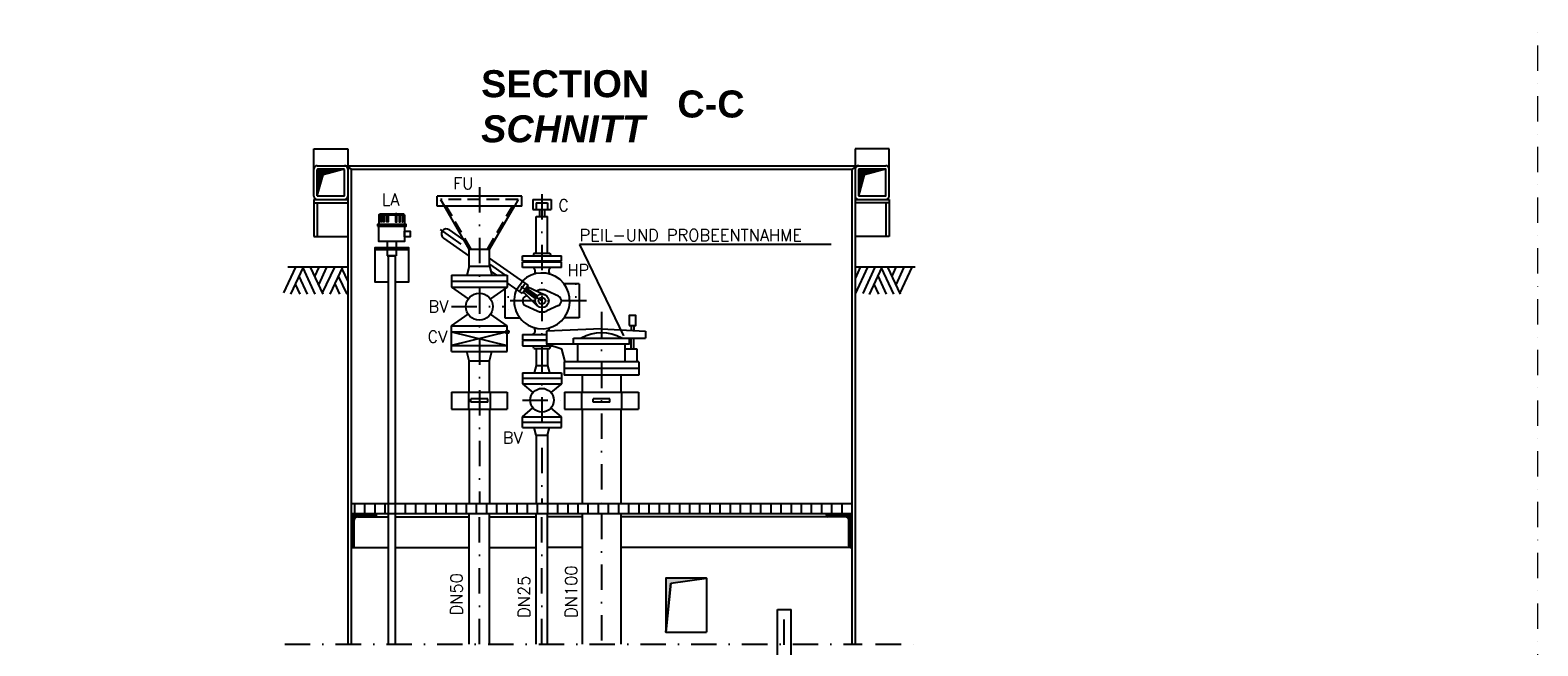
# Model space of a CAD drawing. Header units: inches. Extents: x -1548 to 30345, y -12744 to 2311.
# Tile 33 of 33: x 25890 to 30345, y -3939 to -2117. Entities that reach past the tile are written whole.
import ezdxf
from ezdxf.enums import TextEntityAlignment as Align

# ---------------------------------------------------------------- set-up
doc = ezdxf.new("R2010")
doc.units = ezdxf.units.IN
doc.header["$MEASUREMENT"] = 0
for name, pattern in [('DASHDOT', [1, 0.5, -0.25, 0, -0.25]), ('DOT', [0.25, 0, -0.25]), ('HIDDEN', [0.375, 0.25, -0.125])]:
    doc.linetypes.add(name, pattern=pattern)
doc.layers.get('0').update_dxf_attribs({"linetype": 'CONTINUOUS'})
for name, color, linetype in [('17', 7, 'CONTINUOUS'), ('41', 7, 'CONTINUOUS'), ('6', 7, 'CONTINUOUS')]:
    doc.layers.add(name, color=color, linetype=linetype)
doc.styles.add('ROMANS', font='ROMANS', dxfattribs={"height": 0.2})

# ---------------------------------------------------------------- blocks, each defined once
blk = doc.blocks.new('SCH')
at = {"layer": '41', "color": 7, "linetype": 'Continuous'}
for p, q in [((0, -89), (0, -11)), ((72.5, -12), (0, -12)), ((65.1, -14), (0, -14)), ((57.6, -16), (0, -16)), ((50.1, -18), (0, -18)), ((42.7, -20), (0, -20)), ((35.2, -22), (0, -22)), ((27.7, -24), (0, -24)), ((20.3, -26), (0, -26)), ((16.6, -28), (0, -28)), ((16.1, -30), (0, -30)), ((15.5, -32), (0, -32)), ((15, -34), (0, -34)), ((14.5, -36), (0, -36)), ((13.9, -38), (0, -38)), ((13.4, -40), (0, -40)), ((12.9, -42), (0, -42)), ((12.3, -44), (0, -44)), ((0.1, -89.5), (16.9, -26.9)), ((79, -10), (1, -10)), ((79.5, -10.1), (16.9, -26.9)), ((11.8, -46), (0, -46)), ((11.3, -48), (0, -48)), ((10.7, -50), (0, -50)), ((10.2, -52), (0, -52)), ((9.7, -54), (0, -54)), ((9.1, -56), (0, -56)), ((8.6, -58), (0, -58)), ((8, -60), (0, -60)), ((7.5, -62), (0, -62)), ((7, -64), (0, -64)), ((6.4, -66), (0, -66)), ((5.9, -68), (0, -68)), ((5.4, -70), (0, -70)), ((4.8, -72), (0, -72)), ((4.3, -74), (0, -74)), ((3.8, -76), (0, -76)), ((3.2, -78), (0, -78)), ((2.7, -80), (0, -80)), ((2.2, -82), (0, -82)), ((1.6, -84), (0, -84)), ((1.1, -86), (0, -86))]:
    blk.add_line(p, q, dxfattribs=at)
for centre, start, end in [((1, -11), 90, 180), ((79, -11), 0, 90), ((1, -89), 180, 270)]:
    blk.add_arc(centre, 1, start, end, dxfattribs=at)

msp = doc.modelspace()

# ---------------------------------------------------------------- hatches: boundary and pattern name
at = {"linetype": 'Continuous'}
msp.add_hatch(color=256, dxfattribs=at).paths.add_polyline_path([(27783.2, -3753.4), (27888.4, -3737.9), (27768.4, -3737.9), (27768.4, -3897.9)])

# ---------------------------------------------------------------- linework, layer by layer
for p, q in [((26920.5, -2663.2), (26923.5, -2660.2)), ((26920.5, -2663.2), (26996.5, -2663.2)), ((26920.5, -2663.2), (26920.5, -2692.2)), ((26923.5, -2660.2), (26993.5, -2660.2)), ((26926.1, -2663.2), (26927.8, -2660.2)), ((26928, -2663.2), (26929.7, -2660.2)), ((26933.2, -2663.2), (26934, -2660.2)), ((26936.4, -2663.2), (26937.2, -2660.2)), ((26953.5, -2660.2), (26953.5, -2663.2)), ((26963.5, -2660.2), (26963.5, -2663.2)), ((26980.5, -2663.2), (26979.7, -2660.2)), ((26983.7, -2663.2), (26982.9, -2660.2)), ((26988.9, -2663.2), (26987.2, -2660.2)), ((26990.8, -2663.2), (26989.1, -2660.2)), ((26996.5, -2663.2), (26993.5, -2660.2)), ((26996.5, -2663.2), (26996.5, -2692.2)), ((26945, -2742.6), (26945, -2761.1)), ((26971.9, -2742.6), (26971.9, -2761.1)), ((26945, -2766.1), (26945, -2785)), ((26945, -2785), (26971.9, -2785)), ((26971.9, -2766.1), (26971.9, -2785))]:
    msp.add_line(p, q)
for p, q in [((26908.5, -2766.1), (27008.5, -2766.1)), ((27134.9, -3049.8), (27134.9, -3009.8)), ((27299.9, -3049.8), (27299.9, -3009.8))]:
    msp.add_line(p, q, dxfattribs=at)
for points in [[(26926.1, -2663.2), (26928, -2663.2), (26928, -2683.9), (26926.1, -2683.9)], [(26933.2, -2663.2), (26936.4, -2663.2), (26936.4, -2683.9), (26933.2, -2683.9)], [(26943.5, -2660.2), (26947.8, -2660.2), (26947.8, -2683.9), (26943.5, -2683.9)], [(26973.4, -2660.2), (26969.1, -2660.2), (26969.1, -2683.9), (26973.4, -2683.9)], [(26983.7, -2663.2), (26980.5, -2663.2), (26980.5, -2683.9), (26983.7, -2683.9)], [(26990.8, -2663.2), (26988.9, -2663.2), (26988.9, -2683.9), (26990.8, -2683.9)], [(26916, -2697), (27001, -2697), (27001, -2692.2), (26916, -2692.2)], [(26920.5, -2697), (26996.5, -2697), (26996.5, -2742.6), (26920.5, -2742.6)], [(26996.5, -2711.6), (27012.8, -2711.6), (27012.8, -2728), (26996.5, -2728)]]:
    msp.add_lwpolyline(points, close=True)
msp.add_lwpolyline([(26969.2, -2861.1), (27008.5, -2861.1), (27008.5, -2761.1), (26908.5, -2761.1), (26908.5, -2861.1), (26947.7, -2861.1)], dxfattribs=at)
msp.add_lwpolyline([(26969.2, -3933.3), (26969.2, -2785), (26947.7, -2785), (26947.7, -3933.3)])
at = {"layer": '17', "color": 3, "linetype": 'DASHDOT', "lineweight": 5, "ltscale": 150}
msp.add_lwpolyline([(15745.7, -12743.9), (30345.4, -12743.9), (30345.4, 2311), (15745.7, 2311)], close=True, dxfattribs=at)
at = {"layer": '41', "color": 7, "linetype": 'Continuous', "ltscale": 150}
for p, q in [((26728.4, -2607.9), (26728.4, -2467.9)), ((26728.4, -2467.9), (26828.4, -2467.9)), ((26828.4, -2467.9), (26828.4, -2517.9)), ((28428.4, -2467.9), (28328.4, -2467.9)), ((28328.4, -2467.9), (28328.4, -2517.9)), ((28428.4, -2607.9), (28428.4, -2467.9)), ((26738.4, -2517.9), (28418.4, -2517.9)), ((26818.4, -2606.9), (26818.4, -2528.9)), ((26838.4, -2527.9), (26823.4, -2519.2)), ((26828.4, -2527.9), (26828.4, -3933.3)), ((26838.4, -2527.9), (28318.4, -2527.9)), ((26838.4, -2527.9), (26838.4, -3933.3)), ((28318.4, -2527.9), (28333.4, -2519.2)), ((28318.4, -2527.9), (28318.4, -3933.3)), ((28328.4, -2527.9), (28328.4, -3933.3)), ((28418.4, -2606.9), (28418.4, -2528.9)), ((26728.4, -2617.9), (26828.4, -2617.9)), ((26728.4, -2617.9), (26728.4, -2727.9)), ((26728.4, -2627.9), (26828.4, -2627.9)), ((26738.4, -2627.9), (26738.4, -2727.9)), ((26817.4, -2607.9), (26739.4, -2607.9)), ((27342.4, -2607.9), (27092.4, -2607.9)), ((27092.4, -2637.9), (27092.4, -2607.9)), ((27342.4, -2637.9), (27342.4, -2607.9)), ((27375.5, -2617.9), (27429.2, -2617.9)), ((27375.5, -2617.9), (27375.5, -2647.9)), ((27429.2, -2617.9), (27429.2, -2647.9)), ((28328.4, -2617.9), (28428.4, -2617.9)), ((28428.4, -2627.9), (28328.4, -2627.9)), ((28417.4, -2607.9), (28339.4, -2607.9)), ((28418.4, -2627.9), (28418.4, -2727.9)), ((28428.4, -2617.9), (28428.4, -2727.9)), ((27342.4, -2637.9), (27092.4, -2637.9)), ((27187.2, -2764.8), (27113.9, -2637.9)), ((27247.5, -2764.8), (27320.8, -2637.9)), ((27375.5, -2647.9), (27429.2, -2647.9)), ((27385.5, -2667.9), (27419.2, -2667.9)), ((27385.5, -2776.9), (27385.5, -2667.9)), ((27395, -2647.9), (27395, -2667.9)), ((27409.8, -2647.9), (27409.8, -2667.9)), ((27419.2, -2776.9), (27419.2, -2667.9)), ((27128.4, -2707.7), (27171.8, -2738.1)), ((26728.4, -2727.9), (26828.4, -2727.9)), ((27111.1, -2732.3), (27187.2, -2785.5)), ((27513.7, -2750), (28257.1, -2750)), ((27513.7, -2750.9), (27643.7, -3020.9)), ((28428.4, -2727.9), (28328.4, -2727.9)), ((27187.2, -2764.8), (27247.5, -2764.8)), ((27187.2, -2814.8), (27187.2, -2764.8)), ((27247.5, -2814.8), (27247.5, -2764.8)), ((27361.8, -2871.2), (27247.5, -2791.1)), ((27344.9, -2800.9), (27344.9, -2784.9)), ((27344.9, -2784.9), (27459.9, -2784.9)), ((27459.9, -2800.9), (27344.9, -2800.9)), ((27344.9, -2818.9), (27344.9, -2802.9)), ((27459.9, -2802.9), (27344.9, -2802.9)), ((27378.6, -2776.9), (27376.4, -2784.9)), ((27378.6, -2776.9), (27426.1, -2776.9)), ((27426.1, -2776.9), (27428.4, -2784.9)), ((27459.9, -2800.9), (27459.9, -2784.9)), ((27459.9, -2818.9), (27459.9, -2802.9)), ((26674.1, -2817.9), (26638.6, -2894.4)), ((26828.4, -2817.9), (26651.6, -2817.9)), ((26696.4, -2817.9), (26659.1, -2898.4)), ((26683.9, -2845.1), (26708.4, -2898.4)), ((26695.4, -2820.1), (26731.6, -2898.4)), ((26717.4, -2817.9), (26754.9, -2898.4)), ((26743.1, -2817.9), (26730.4, -2845.6)), ((26765.9, -2817.9), (26741.6, -2870.1)), ((26788.9, -2817.9), (26753.1, -2894.6)), ((26812.9, -2817.9), (26775.6, -2898.4)), ((26800.6, -2844.4), (26825.9, -2898.4)), ((26810.6, -2822.9), (26828.4, -2860.9)), ((27134.9, -2841.8), (27299.9, -2841.8)), ((27134.9, -2841.8), (27134.9, -2877.8)), ((27187.2, -2814.8), (27180, -2841.8)), ((27187.2, -2814.8), (27247.5, -2814.8)), ((27247.5, -2814.8), (27254.7, -2841.8)), ((27251.8, -2830.8), (27267.6, -2841.8)), ((27299.9, -2841.8), (27299.9, -2877.8)), ((27459.9, -2818.9), (27344.9, -2818.9)), ((27382.1, -2831.5), (27380.3, -2838.4)), ((27422.6, -2831.5), (27424.4, -2838.4)), ((28505.1, -2817.9), (28328.4, -2817.9)), ((28364.5, -2818), (28328.4, -2897)), ((28343.2, -2818), (28328.7, -2849.7)), ((28386.5, -2818), (28350.5, -2896)), ((28406.5, -2818), (28369.2, -2898.7)), ((28394.5, -2843.7), (28419.7, -2898.5)), ((28405.2, -2820.5), (28441.5, -2898.5)), ((28423.5, -2818), (28461.2, -2898.5)), ((28448.5, -2818), (28436.2, -2845)), ((28472, -2818), (28448, -2870.2)), ((28495, -2818), (28459.5, -2894.5)), ((26673.4, -2868.6), (26686.9, -2898.4)), ((26789.9, -2867.6), (26803.9, -2898.4)), ((27134.9, -2859.8), (27299.9, -2859.8)), ((27134.9, -2877.8), (27299.9, -2877.8)), ((27134.9, -2877.8), (27184.5, -2912.1)), ((27299.9, -2877.8), (27250.3, -2912.1)), ((27292.4, -2883), (27292.4, -2967.9)), ((27344.6, -2895.8), (27299.6, -2864.2)), ((27299.9, -2867.9), (27304.8, -2867.9)), ((27345.4, -2859.7), (27328.2, -2884.3)), ((27353.6, -2865.4), (27336.4, -2890)), ((27361.8, -2871.2), (27344.6, -2895.8)), ((27347.5, -2891.7), (27388.3, -2932.1)), ((27383.6, -2910.9), (27350.3, -2887.6)), ((27389.4, -2902.7), (27356.1, -2879.4)), ((27358.9, -2875.3), (27410.9, -2899.8)), ((27387.2, -2888.6), (27388.4, -2888)), ((27451.2, -2904.3), (27416.3, -2888)), ((27512.4, -2867.9), (27468, -2867.9)), ((27512.4, -2867.9), (27512.4, -2967.9)), ((28383.2, -2868), (28397.2, -2898.5)), ((27353.5, -2904.3), (27358.1, -2902.2)), ((27353.5, -2931.5), (27388.4, -2947.7)), ((27451.2, -2931.5), (27416.3, -2947.7)), ((27134.9, -2991.8), (27184.5, -2957.6)), ((27299.9, -2991.8), (27250.3, -2957.6)), ((27292.4, -2967.9), (27336.7, -2967.9)), ((27512.4, -2967.9), (27468, -2967.9)), ((27134.9, -2991.8), (27299.9, -2991.8)), ((27134.9, -3009.8), (27134.9, -2991.8)), ((27134.9, -3009.8), (27299.9, -3009.8)), ((27134.9, -3009.8), (27299.9, -3049.8)), ((27299.9, -3009.8), (27134.9, -3049.8)), ((27299.9, -3009.8), (27299.9, -2991.8)), ((27344.9, -3016.9), (27344.9, -3032.9)), ((27344.9, -3016.9), (27415.9, -3016.9)), ((27382.1, -3004.3), (27380.3, -2997.4)), ((27578.4, -3000.9), (27415.9, -3007.9)), ((27415.9, -3007.9), (27415.9, -3045.9)), ((27422.6, -3004.3), (27424.4, -2997.4)), ((27495.9, -3045.9), (27495.9, -3027.9)), ((27495.9, -3027.9), (27708.4, -3027.9)), ((27578.4, -3000.9), (27708.4, -3007.9)), ((27660.9, -3045.9), (27660.9, -3027.9)), ((27666.4, -2990.9), (27666.4, -3005.6)), ((27666.4, -3060.9), (27666.4, -3027.9)), ((27673.4, -2990.9), (27673.4, -3006)), ((27673.4, -3060.9), (27673.4, -3027.9)), ((27708.4, -3007.9), (27708.4, -3027.9)), ((27134.9, -3049.8), (27299.9, -3049.8)), ((27134.9, -3067.8), (27134.9, -3049.8)), ((27134.9, -3067.8), (27299.9, -3067.8)), ((27187.2, -3094.8), (27180, -3067.8)), ((27247.5, -3094.8), (27254.7, -3067.8)), ((27299.9, -3067.8), (27299.9, -3049.8)), ((27344.9, -3032.9), (27415.9, -3032.9)), ((27344.9, -3034.9), (27344.9, -3050.9)), ((27415.9, -3034.9), (27344.9, -3034.9)), ((27344.9, -3050.9), (27431.1, -3050.9)), ((27378.6, -3058.9), (27376.4, -3050.9)), ((27378.6, -3058.9), (27426.1, -3058.9)), ((27385.5, -3058.9), (27385.5, -3108.9)), ((27660.9, -3045.9), (27415.9, -3045.9)), ((27461.5, -3060.9), (27415.9, -3045.9)), ((27419.2, -3058.9), (27419.2, -3108.9)), ((27426.1, -3058.9), (27428.4, -3050.9)), ((27471.4, -3097.9), (27461.5, -3060.9)), ((27508.4, -3097.9), (27508.4, -3045.9)), ((27648.4, -3097.9), (27648.4, -3045.9)), ((27683.4, -3060.9), (27648.4, -3060.9)), ((27683.4, -3097.9), (27683.4, -3060.9)), ((27187.2, -3094.8), (27247.5, -3094.8)), ((27187.2, -3187.9), (27187.2, -3094.8)), ((27247.5, -3187.9), (27247.5, -3094.8)), ((27385.5, -3108.9), (27379.6, -3130.9)), ((27385.5, -3108.9), (27419.2, -3108.9)), ((27419.2, -3108.9), (27425.1, -3130.9)), ((27468.4, -3097.9), (27468.4, -3137.9)), ((27688.4, -3097.9), (27468.4, -3097.9)), ((27688.4, -3117.9), (27468.4, -3117.9)), ((27688.4, -3097.9), (27688.4, -3137.9)), ((27344.9, -3130.9), (27459.9, -3130.9)), ((27344.9, -3130.9), (27344.9, -3162.9)), ((27344.9, -3146.9), (27459.9, -3146.9)), ((27344.9, -3162.9), (27459.9, -3162.9)), ((27344.9, -3162.9), (27375.7, -3189.2)), ((27459.9, -3162.9), (27429, -3189.2)), ((27459.9, -3130.9), (27459.9, -3162.9)), ((27688.4, -3137.9), (27468.4, -3137.9)), ((27521.2, -3137.9), (27521.2, -3187.9)), ((27635.5, -3137.9), (27635.5, -3187.9)), ((27135.2, -3187.9), (27299.5, -3187.9)), ((27135.2, -3187.9), (27135.2, -3237.9)), ((27185.2, -3187.9), (27185.2, -3237.9)), ((27192.4, -3217.9), (27192.4, -3207.9)), ((27242.4, -3207.9), (27192.4, -3207.9)), ((27242.4, -3217.9), (27242.4, -3207.9)), ((27249.5, -3187.9), (27249.5, -3237.9)), ((27299.5, -3187.9), (27299.5, -3237.9)), ((27469.2, -3187.9), (27687.5, -3187.9)), ((27469.2, -3187.9), (27469.2, -3237.9)), ((27519.2, -3187.9), (27519.2, -3237.9)), ((27553.4, -3217.9), (27553.4, -3207.9)), ((27603.4, -3207.9), (27553.4, -3207.9)), ((27603.4, -3217.9), (27603.4, -3207.9)), ((27637.5, -3187.9), (27637.5, -3237.9)), ((27687.5, -3187.9), (27687.5, -3237.9)), ((27135.2, -3237.9), (27299.5, -3237.9)), ((27187.2, -3237.9), (27187.2, -3517.9)), ((27242.4, -3217.9), (27192.4, -3217.9)), ((27247.5, -3237.9), (27247.5, -3517.9)), ((27344.9, -3260.9), (27375.7, -3234.6)), ((27459.9, -3260.9), (27429, -3234.6)), ((27469.2, -3237.9), (27687.5, -3237.9)), ((27521.2, -3237.9), (27521.2, -3517.9)), ((27603.4, -3217.9), (27553.4, -3217.9)), ((27635.5, -3237.9), (27635.5, -3517.9)), ((27344.9, -3292.9), (27344.9, -3260.9)), ((27344.9, -3260.9), (27459.9, -3260.9)), ((27344.9, -3276.9), (27459.9, -3276.9)), ((27344.9, -3292.9), (27459.9, -3292.9)), ((27385.5, -3314.9), (27379.6, -3292.9)), ((27419.2, -3314.9), (27425.1, -3292.9)), ((27459.9, -3292.9), (27459.9, -3260.9)), ((27385.5, -3314.9), (27385.5, -3517.9)), ((27385.5, -3314.9), (27419.2, -3314.9)), ((27419.2, -3314.9), (27419.2, -3517.9)), ((28318.4, -3517.9), (26838.4, -3517.9)), ((26848.4, -3517.9), (26848.4, -3547.9)), ((26878.4, -3517.9), (26878.4, -3547.9)), ((26908.4, -3517.9), (26908.4, -3547.9)), ((26938.4, -3517.9), (26938.4, -3547.9)), ((26968.4, -3517.9), (26968.4, -3547.9)), ((26998.4, -3517.9), (26998.4, -3547.9)), ((27028.4, -3517.9), (27028.4, -3547.9)), ((27058.4, -3517.9), (27058.4, -3547.9)), ((27088.4, -3517.9), (27088.4, -3547.9)), ((27118.4, -3517.9), (27118.4, -3547.9)), ((27148.4, -3517.9), (27148.4, -3547.9)), ((27178.4, -3517.9), (27178.4, -3547.9)), ((27208.4, -3517.9), (27208.4, -3547.9)), ((27238.4, -3517.9), (27238.4, -3547.9)), ((27268.4, -3517.9), (27268.4, -3547.9)), ((27298.4, -3517.9), (27298.4, -3547.9)), ((27328.4, -3517.9), (27328.4, -3547.9)), ((27358.4, -3517.9), (27358.4, -3547.9)), ((27388.4, -3517.9), (27388.4, -3547.9)), ((27418.4, -3517.9), (27418.4, -3547.9)), ((27448.4, -3517.9), (27448.4, -3547.9)), ((27478.4, -3517.9), (27478.4, -3547.9)), ((27508.4, -3517.9), (27508.4, -3547.9)), ((27538.4, -3517.9), (27538.4, -3547.9)), ((27568.4, -3517.9), (27568.4, -3547.9)), ((27598.4, -3517.9), (27598.4, -3547.9)), ((27628.4, -3517.9), (27628.4, -3547.9)), ((27658.4, -3517.9), (27658.4, -3547.9)), ((27688.4, -3517.9), (27688.4, -3547.9)), ((27718.4, -3517.9), (27718.4, -3547.9)), ((27748.4, -3517.9), (27748.4, -3547.9)), ((27778.4, -3517.9), (27778.4, -3547.9)), ((27808.4, -3517.9), (27808.4, -3547.9)), ((27838.4, -3517.9), (27838.4, -3547.9)), ((27868.4, -3517.9), (27868.4, -3547.9)), ((27898.4, -3517.9), (27898.4, -3547.9)), ((27928.4, -3517.9), (27928.4, -3547.9)), ((27958.4, -3517.9), (27958.4, -3547.9)), ((27988.4, -3517.9), (27988.4, -3547.9)), ((28018.4, -3517.9), (28018.4, -3547.9)), ((28048.4, -3517.9), (28048.4, -3547.9)), ((28078.4, -3517.9), (28078.4, -3547.9)), ((28108.4, -3517.9), (28108.4, -3547.9)), ((28138.4, -3517.9), (28138.4, -3547.9)), ((28168.4, -3517.9), (28168.4, -3547.9)), ((28198.4, -3517.9), (28198.4, -3547.9)), ((28228.4, -3517.9), (28228.4, -3547.9)), ((28258.4, -3517.9), (28258.4, -3547.9)), ((28288.4, -3517.9), (28288.4, -3547.9)), ((28318.4, -3517.9), (28318.4, -3547.9)), ((28318.4, -3547.9), (26838.4, -3547.9)), ((26841.4, -3550.9), (26913.4, -3550.9)), ((26841.4, -3550.9), (26841.4, -3647.9)), ((26857.4, -3553.9), (26912.9, -3553.9)), ((26857.4, -3556.9), (26947.7, -3556.9)), ((26913.4, -3551.9), (26913.4, -3547.9)), ((26969.2, -3556.9), (27187.2, -3556.9)), ((27187.2, -3933.3), (27187.2, -3547.9)), ((27247.5, -3933.3), (27247.5, -3547.9)), ((27247.5, -3556.9), (27385.5, -3556.9)), ((27385.5, -3933.3), (27385.5, -3547.9)), ((27419.2, -3933.3), (27419.2, -3547.9)), ((27521.2, -3556.9), (27419.2, -3556.9)), ((27521.2, -3547.9), (27521.2, -3933.3)), ((27635.5, -3547.9), (27635.5, -3933.3)), ((28299.4, -3556.9), (27635.5, -3556.9)), ((28243.4, -3551.9), (28243.4, -3547.9)), ((28315.4, -3550.9), (28243.4, -3550.9)), ((28299.4, -3553.9), (28243.8, -3553.9)), ((28315.4, -3550.9), (28315.4, -3647.9)), ((26844.4, -3566.9), (26844.4, -3647.5)), ((26847.4, -3642.9), (26847.4, -3566.9)), ((28309.4, -3642.9), (28309.4, -3566.9)), ((28312.4, -3566.9), (28312.4, -3647.5)), ((26842.4, -3647.9), (26838.4, -3647.9)), ((26838.4, -3647.9), (26947.7, -3647.9)), ((26969.2, -3647.9), (27187.2, -3647.9)), ((27247.5, -3647.9), (27385.5, -3647.9)), ((27521.2, -3647.9), (27419.2, -3647.9)), ((28318.4, -3647.9), (27635.5, -3647.9)), ((28314.4, -3647.9), (28318.4, -3647.9)), ((27888.4, -3737.9), (27888.4, -3897.9)), ((27783.2, -3753.4), (27768.4, -3897.9)), ((28098.4, -3831.4), (28138.4, -3831.4)), ((28098.4, -3973.5), (28098.4, -3831.4)), ((28138.4, -3973.5), (28138.4, -3831.4)), ((27768.4, -3897.9), (27888.4, -3897.9))]:
    msp.add_line(p, q, dxfattribs=at)
at = {"layer": '41', "color": 7, "linetype": 'DASHDOT', "ltscale": 150}
for p, q in [((27217.4, -2581.5), (27217.4, -3517.9)), ((27402.4, -2602.4), (27402.4, -3517.9)), ((27101.5, -2707.2), (27187.2, -2767.2)), ((27247.5, -2809.5), (27293.8, -2841.8)), ((27402.4, -2917.9), (27302.8, -2848.2)), ((27134.9, -2934.8), (27292.4, -2934.8)), ((27533.6, -2917.9), (27266.5, -2917.9)), ((27578.4, -2950.8), (27578.4, -3517.9)), ((27344.9, -3211.9), (27459.9, -3211.9)), ((27217.4, -3933.3), (27217.4, -3547.9)), ((27402.4, -3933.3), (27402.4, -3547.9)), ((27578.4, -3547.9), (27578.4, -3933.3)), ((28118.4, -4385.8), (28118.4, -3823.4)), ((26642.6, -3933.3), (28348.4, -3933.3)), ((28388.4, -3933.3), (28508.9, -3933.3))]:
    msp.add_line(p, q, dxfattribs=at)
at = {"layer": '41', "color": 7, "linetype": 'HIDDEN', "ltscale": 150}
for p, q in [((27332.4, -2617.9), (27102.4, -2617.9)), ((27102.4, -2617.9), (27113.9, -2637.9)), ((27332.4, -2617.9), (27320.8, -2637.9)), ((27385.5, -2627.9), (27385.5, -2647.9)), ((27385.5, -2627.9), (27419.2, -2627.9)), ((27419.2, -2627.9), (27419.2, -2647.9)), ((27193, -2764.8), (27119.7, -2637.9)), ((27241.7, -2764.8), (27315, -2637.9))]:
    msp.add_line(p, q, dxfattribs=at)
at = {"layer": '41', "color": 7, "linetype": 'DOT', "ltscale": 150}
for p, q in [((27302.4, -2867.9), (27302.4, -2967.9)), ((27502.4, -2867.9), (27502.4, -2967.9))]:
    msp.add_line(p, q, dxfattribs=at)
at = {"layer": '41', "color": 7, "linetype": 'Continuous', "ltscale": 150}
for points in [[(27659.9, -2990.9), (27679.9, -2990.9), (27679.9, -2960.9), (27659.9, -2960.9)], [(27783.2, -3753.4), (27888.4, -3737.9), (27768.4, -3737.9), (27768.4, -3897.9), (27783.2, -3753.4)]]:
    msp.add_lwpolyline(points, close=True, dxfattribs=at)
for centre, radius in [((27217.4, -2934.8), 40), ((27402.4, -2917.9), 20), ((27402.4, -2917.9), 10), ((27299.9, -3009.8), 5), ((27299.9, -3009.8), 2.5), ((27402.4, -3211.9), 35)]:
    msp.add_circle(centre, radius, dxfattribs=at)
for centre, radius, start, end in [((26738.4, -2527.9), 10, 90, 180), ((26818.4, -2527.9), 10, 0, 90), ((28338.4, -2527.9), 10, 90, 180), ((28418.4, -2527.9), 10, 0, 90), ((26738.4, -2607.9), 10, 180, 270), ((26817.4, -2606.9), 1, 270, 0), ((26818.4, -2607.9), 10, 270, 0), ((28338.4, -2607.9), 10, 180, 270), ((28417.4, -2606.9), 1, 270, 0), ((28418.4, -2607.9), 10, 270, 0), ((27119.8, -2720), 15, 55.0003, 234.9999), ((27402.4, -2917.9), 82.5, 155.4757, 134.5243), ((27372.5, -2828.9), 10, 345, 90), ((27432.2, -2828.9), 10, 90, 194.9998), ((27402.4, -2917.9), 33, 65, 115), ((27359.9, -2917.9), 15, 115.0001, 244.9999), ((27444.9, -2917.9), 15, 295.0001, 64.9999), ((27402.4, -2917.8), 33, 245.0001, 295), ((27372.5, -3006.9), 10, 270, 15), ((27432.2, -3006.9), 10, 165.0002, 184.1515), ((27578.4, -3140.4), 127.5, 61.9275, 118.0725), ((26857.4, -3566.9), 16, 90, 180), ((26857.4, -3566.9), 13, 90, 180), ((26857.4, -3566.9), 10, 90, 180), ((26908.4, -3551.9), 5, 270, 0), ((28248.4, -3551.9), 5, 180, 270), ((28299.4, -3566.9), 16, 0, 90), ((28299.4, -3566.9), 13, 0, 90), ((28299.4, -3566.9), 10, 0, 90), ((26842.4, -3642.9), 5, 270, 0), ((28314.4, -3642.9), 5, 180, 270)]:
    msp.add_arc(centre, radius, start, end, dxfattribs=at)

# ---------------------------------------------------------------- block references
for p in [(26738.4, -2517.9), (28338.4, -2517.9)]:
    msp.add_blockref('SCH', p, dxfattribs=at)

# ---------------------------------------------------------------- texts
at = {"layer": '17', "linetype": 'Continuous', "char_height": 80, "attachment_point": 1, "style": 'ROMANS'}
for s, insert, width in [('{\\fArial|b1|i0|c0|p34;SECTION \\fArial|b1|i1|c0|p34;SCHNITT\\H1.0213x; }', (27222.6, -2235.4), 403.333), ('{\\fArial|b1|i0|c0|p34;C-C}', (27802.6, -2295.4), 200)]:
    msp.add_mtext(s, dxfattribs=dict(at, insert=insert, width=width))
at = {"layer": '41', "color": 7, "linetype": 'Continuous', "ltscale": 150, "style": 'ROMANS'}
for s, p in [('FU', (27139.7, -2587.6)), ('BV', (27067.1, -2952)), ('CV', (27064.1, -3041.5))]:
    msp.add_text(s, height=35, dxfattribs=at).set_placement(p)
at = {"layer": '41', "linetype": 'Continuous', "ltscale": 150, "style": 'ROMANS'}
msp.add_text('LA', height=35, dxfattribs=at).set_placement((26928.6, -2618.1), align=Align.MIDDLE_LEFT)
at = {"layer": '41', "color": 7, "linetype": 'Continuous', "ltscale": 150, "style": 'ROMANS'}
for s, p in [('C', (27450.7, -2635.2)), ('HP', (27477.3, -2827.2)), ('BV', (27286.8, -3322.7))]:
    msp.add_text(s, height=35, dxfattribs=at).set_placement(p, align=Align.MIDDLE_LEFT)
at = {"layer": '41', "color": 7, "linetype": 'DASHDOT', "ltscale": 150, "style": 'ROMANS'}
msp.add_text('PEIL-UND PROBEENTNAHME', height=35, dxfattribs=at).set_placement((27513.7, -2740.9))
at = {"layer": '6', "color": 7, "linetype": 'DASHDOT', "style": 'ROMANS'}
for s, p in [('DN50', (27167.5, -3848)), ('DN25', (27367, -3855.4)), ('DN100', (27506.3, -3855.4))]:
    msp.add_text(s, height=35, rotation=90, dxfattribs=at).set_placement(p)

doc.saveas('drawing.dxf')
